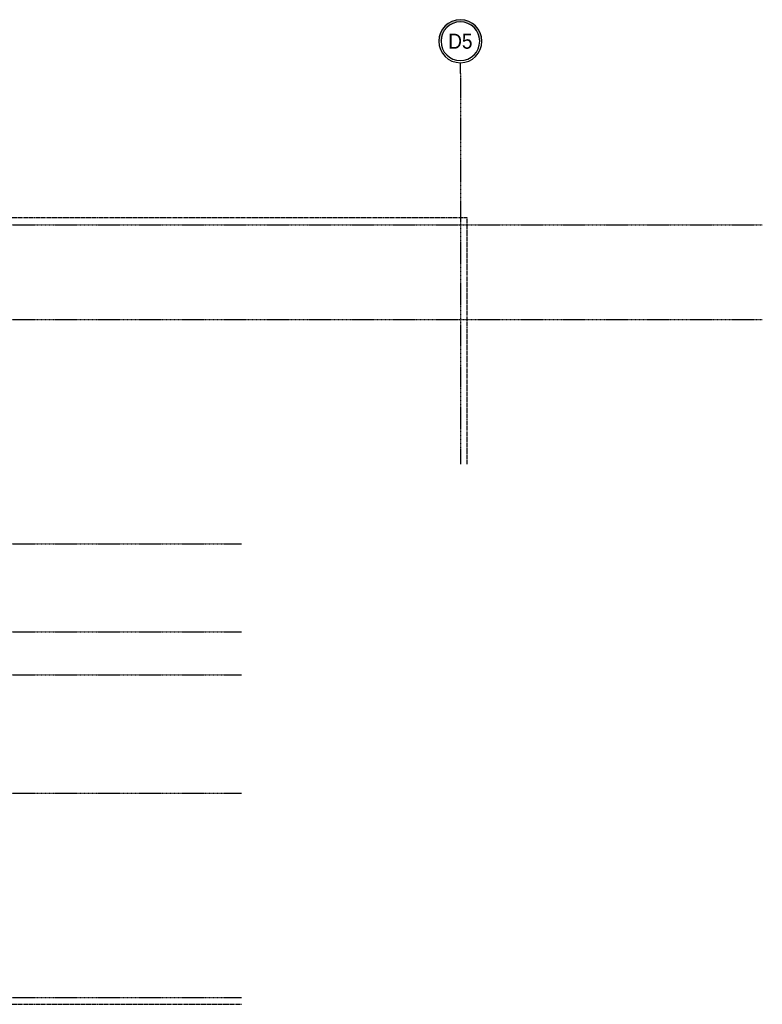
# Model space of a CAD drawing. Header units: inches. Extents: x 788 to 26783, y -4103 to 21.
# Tile 90 of 101: x 25630 to 26735, y -3492 to -2027. Entities that reach past the tile are written whole.
import ezdxf
from ezdxf.enums import TextEntityAlignment as Align

# ---------------------------------------------------------------- set-up
doc = ezdxf.new("R2010")
doc.units = ezdxf.units.IN
doc.header["$MEASUREMENT"] = 0
doc.linetypes.add('CENTER', pattern=[2, 1.25, -0.25, 0.25, -0.25])
doc.linetypes.add('DASHED2', pattern=[0.375, 0.25, -0.125])
for name, color, linetype in [('Os-osie glowne', 1, 'CENTER'), ('Os-osie-opis', 2, 'Continuous'), ('W-idok nad', 5, 'DASHED2')]:
    doc.layers.add(name, color=color, linetype=linetype)
doc.styles.add('dwg_opis duży', font='ARIAL.TTF', dxfattribs={"width": 0.9})

# ---------------------------------------------------------------- blocks, each defined once
blk = doc.blocks.new('_opis_osi_liczbowy')
blk.add_hatch(color=256).paths.add_polyline_path([(32, 32), (32, 28.8, -1), (32, -28.8), (32, -32, 1)])
for radius in [32, 28.8]:
    blk.add_circle((32, 0), radius)
at = {"style": 'dwg_opis duży', "width": 0.9}
blk.add_attdef('AXNAMEH', text='', height=22.4, rotation=90, dxfattribs=at).set_placement((32, 0), align=Align.MIDDLE_CENTER)

msp = doc.modelspace()

# ---------------------------------------------------------------- linework, layer by layer
at = {"layer": 'Os-osie glowne'}
for points in [[(26285.9, -2106.6), (26285.9, -2687.7)], [(24095.9, -2331.6), (26735.3, -2331.6)], [(24095.9, -2472.6), (26735.3, -2472.6)], [(24095.9, -2806.6), (25960.2, -2806.6)], [(24095.9, -2937.6), (25960.2, -2937.6)], [(24095.9, -3001.6), (25960.2, -3001.6)], [(24095.9, -3177.6), (25960.2, -3177.6)], [(24095.9, -3481.6), (25960.2, -3481.6)], [(24095.9, -3481.6), (25960.2, -3481.6)]]:
    msp.add_lwpolyline(points, dxfattribs=at)
at = {"layer": 'Os-osie-opis'}
msp.add_lwpolyline([(26285.9, -2106.6), (26285.9, -2090.6)], dxfattribs=at)
at = {"layer": 'W-idok nad', "ltscale": 5}
for p, q in [((26295.9, -2321.6), (25495.9, -2321.6)), ((26295.9, -2687.7), (26295.9, -2321.6)), ((25495.9, -3491.6), (25960.2, -3491.6))]:
    msp.add_line(p, q, dxfattribs=at)

# ---------------------------------------------------------------- block references
at = {"layer": 'Os-osie-opis'}
ref = msp.add_blockref('_opis_osi_liczbowy', (26285.9, -2090.6), dxfattribs=dict(at, xscale=-1, rotation=270))
ref.add_attrib('AXNAMEH', 'D5', dxfattribs={"layer": '0', "height": 22.4, "style": 'dwg_opis duży', "width": 0.9}).set_placement((26285.9, -2058.6), align=Align.MIDDLE_CENTER)

doc.saveas('drawing.dxf')
